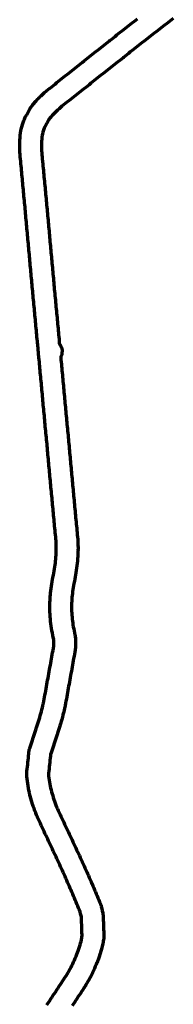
# Model space of a CAD drawing. Header units: metres. Extents: x 98902 to 136161, y 449037 to 499677.
# Tile 31 of 200: x 100664 to 101088, y 491495 to 494222. Entities that reach past the tile are written whole.
import ezdxf

# ---------------------------------------------------------------- set-up
doc = ezdxf.new("R2010")
doc.units = ezdxf.units.M
doc.layers.add('B-WE-OG-INFO_EIS VOORZORGSMAATREGEL-GV', color=7, linetype='Continuous', lineweight=70, true_color=0xfa194b)

msp = doc.modelspace()

# ---------------------------------------------------------------- linework, layer by layer
at = {"layer": 'B-WE-OG-INFO_EIS VOORZORGSMAATREGEL-GV', "flags": 128}
for points in [[(100739.2, 491493.9), (100742.5, 491499), (100745.8, 491504), (100745.8, 491504), (100749.1, 491509), (100752.4, 491514), (100755.8, 491519.1), (100759.1, 491524.1), (100762.4, 491529.1), (100765.7, 491534.2), (100765.7, 491534.2), (100769, 491539.2), (100772.3, 491544.2), (100775.6, 491549.2), (100778.9, 491554.3), (100782.2, 491559.3), (100785.5, 491564.3), (100788.8, 491569.3), (100788.8, 491569.3), (100792, 491574.2), (100794.7, 491578.5), (100797.3, 491583.1), (100800.3, 491588.3), (100800.3, 491588.3), (100803.2, 491593.3), (100805.8, 491598), (100808.2, 491602.7), (100810.6, 491607.5), (100812.8, 491612.5), (100815.1, 491617.5), (100817.3, 491622.8), (100817.3, 491622.8), (100817.3, 491622.9), (100819.6, 491628.3), (100819.6, 491628.3), (100821.8, 491633.5), (100823.7, 491638.3), (100825.4, 491643.3), (100827.2, 491648.5), (100828.9, 491653.9), (100828.9, 491653.9), (100830.6, 491659.5), (100832.1, 491664.5), (100833.3, 491669), (100834.3, 491674), (100835.4, 491679.7), (100835.4, 491679.8), (100835.4, 491679.9), (100835.9, 491682.2), (100836.2, 491684.7), (100836.1, 491687.8), (100835.9, 491693.8), (100835.7, 491699.9), (100835.7, 491699.9), (100835.4, 491705.9), (100835.4, 491705.9), (100835.4, 491705.9), (100835.2, 491711.9), (100835, 491717.9), (100834.9, 491719.2), (100834.7, 491725.3), (100834.5, 491731.3), (100834.3, 491737.3), (100834.3, 491737.3), (100834.3, 491737.3), (100833.6, 491740.3), (100832.2, 491746.1), (100831, 491750.9), (100830.8, 491751.5), (100829, 491755.8), (100829, 491755.8), (100826.7, 491761.4), (100826.7, 491761.4), (100824.4, 491766.8), (100822.1, 491772.3), (100822.1, 491772.4), (100822.1, 491772.4), (100819.7, 491778), (100819.7, 491778), (100819.7, 491778), (100817.4, 491783.6), (100817.4, 491783.6), (100815.1, 491789.1), (100812.8, 491794.6), (100812.8, 491794.7), (100810.5, 491800.2), (100810.5, 491800.2), (100808.2, 491805.6), (100806, 491810.8), (100803.6, 491816.2), (100803.6, 491816.2), (100801.2, 491821.7), (100798.8, 491827.2), (100796.3, 491832.7), (100793.9, 491838.1), (100791.5, 491843.6), (100789, 491849.1), (100786.6, 491854.6), (100784.2, 491860.1), (100781.8, 491865.5), (100779.4, 491870.6), (100776.9, 491876), (100774.4, 491881.4), (100771.8, 491886.9), (100769.3, 491892.3), (100769.3, 491892.3), (100766.8, 491897.8), (100764.2, 491903.2), (100764.2, 491903.2), (100761.7, 491908.7), (100759.1, 491914.1), (100756.6, 491919.6), (100754, 491925), (100751.5, 491930.5), (100751.5, 491930.5), (100748.9, 491935.9), (100746.4, 491941.3), (100746.4, 491941.3), (100743.8, 491946.8), (100741.3, 491952.2), (100738.8, 491957.7), (100736.2, 491963.1), (100733.7, 491968.6), (100733.7, 491968.6), (100731.1, 491974), (100728.6, 491979.5), (100728.6, 491979.5), (100726, 491984.9), (100723.5, 491990.4), (100720.9, 491995.8), (100718.4, 492001.3), (100718.4, 492001.3), (100718.3, 492001.4), (100715.8, 492006.8), (100715.8, 492007), (100715.6, 492007.2), (100713.2, 492012.7), (100713.1, 492013), (100713, 492013.2), (100710.6, 492018.7), (100710.6, 492018.9), (100710.4, 492019.2), (100708.2, 492024.7), (100708.1, 492025), (100708, 492025.2), (100705.8, 492030.8), (100705.8, 492031.1), (100705.7, 492031.3), (100703.6, 492037), (100703.6, 492037.2), (100703.4, 492037.5), (100701.4, 492043.1), (100701.4, 492043.4), (100701.3, 492043.6), (100699.4, 492049.3), (100699.4, 492049.6), (100699.3, 492049.8), (100697.5, 492055.6), (100697.5, 492055.8), (100697.3, 492056.1), (100695.7, 492061.8), (100695.6, 492062.1), (100695.5, 492062.3), (100694, 492068.1), (100693.9, 492068.4), (100693.8, 492068.6), (100692.3, 492074.5), (100692.3, 492074.7), (100692.2, 492075), (100690.9, 492080.8), (100690.8, 492081.1), (100690.7, 492081.3), (100689.5, 492087.2), (100689.5, 492087.5), (100689.4, 492087.7), (100688.2, 492093.6), (100688.2, 492093.9), (100688.1, 492094.1), (100687, 492100), (100687, 492100.3), (100686.9, 492100.5), (100686, 492106.5), (100686, 492106.7), (100685.9, 492107), (100685, 492112.9), (100685, 492113.2), (100685, 492113.4), (100684.2, 492119.4), (100684.2, 492119.6), (100684.1, 492119.9), (100683.5, 492125.8), (100683.6, 492127.4), (100683.3, 492129.2), (100683.3, 492132.2), (100683.6, 492133.7), (100683.4, 492135.2), (100684, 492141.2), (100684.6, 492147.1), (100685.2, 492153.1), (100685.9, 492159.1), (100686.5, 492165.1), (100687.1, 492171.1), (100687.7, 492177.1), (100688.3, 492183), (100688.9, 492189), (100689.5, 492195), (100690, 492196.6), (100690.1, 492198.6), (100690.7, 492201.5), (100691.3, 492202.8), (100691.5, 492204.3), (100693.3, 492210), (100695.2, 492215.7), (100695.2, 492215.7), (100695.2, 492215.7), (100697.1, 492221.4), (100697.1, 492221.4), (100697.1, 492221.4), (100699, 492227.1), (100699, 492227.1), (100700.8, 492232.8), (100702.7, 492238.5), (100702.7, 492238.5), (100702.7, 492238.5), (100704.6, 492244.3), (100704.6, 492244.3), (100704.6, 492244.3), (100706.5, 492250), (100708.4, 492255.7), (100710.2, 492261.4), (100712.1, 492267), (100712.1, 492267), (100713.9, 492272.7), (100715.7, 492278.3), (100717.5, 492283.7), (100719.1, 492289.1), (100719.1, 492289.1), (100720.7, 492294.8), (100722.3, 492300.3), (100723.8, 492305.8), (100725.2, 492311.2), (100726.6, 492316.7), (100727.8, 492322.2), (100729.1, 492327.7), (100729.3, 492328.8), (100730.4, 492334.4), (100731.5, 492339.9), (100732.6, 492345.7), (100732.6, 492345.7), (100733.6, 492351.6), (100734.7, 492357.5), (100735.7, 492363.4), (100736.8, 492369.3), (100736.8, 492369.3), (100736.8, 492369.3), (100737.9, 492375.2), (100737.9, 492375.2), (100738.9, 492381.1), (100738.9, 492381.1), (100740, 492387), (100741, 492392.9), (100741, 492392.9), (100742.1, 492398.8), (100742.1, 492398.8), (100743.2, 492404.7), (100744.2, 492410.6), (100745.3, 492416.5), (100746.3, 492422.4), (100747.4, 492428.3), (100748.5, 492434.2), (100748.5, 492434.2), (100749.5, 492440.1), (100749.5, 492440.1), (100749.5, 492440.1), (100750.6, 492446), (100750.6, 492446), (100751.7, 492451.9), (100751.7, 492451.9), (100752.7, 492457.8), (100753.8, 492463.6), (100753.8, 492463.6), (100754.8, 492469.5), (100755.9, 492475.4), (100757, 492481.3), (100757.9, 492486.7), (100758.4, 492489.7), (100758.4, 492490.3), (100758.4, 492490.3), (100758.4, 492490.3), (100758.2, 492496.3), (100758.2, 492496.3), (100758.1, 492501.8), (100758, 492504.8), (100757.9, 492505.3), (100756.6, 492511.2), (100756.6, 492511.2), (100756.6, 492511.3), (100755.3, 492517.1), (100755.3, 492517.3), (100755.2, 492517.5), (100754, 492523.4), (100754, 492523.6), (100754, 492523.9), (100752.9, 492529.8), (100752.9, 492530), (100752.8, 492530.3), (100751.8, 492536.2), (100751.8, 492536.4), (100751.7, 492536.7), (100750.8, 492542.6), (100750.8, 492542.9), (100750.8, 492543.1), (100750, 492549.1), (100750, 492549.3), (100749.9, 492549.6), (100749.2, 492555.5), (100749.3, 492555.8), (100749.2, 492556), (100748.6, 492562), (100748.6, 492562.3), (100748.6, 492562.5), (100748.1, 492568.5), (100748.1, 492568.8), (100748, 492569), (100747.7, 492575), (100747.7, 492575.2), (100747.6, 492575.5), (100747.4, 492581.5), (100747.4, 492581.7), (100747.4, 492582), (100747.2, 492588), (100747.2, 492588.2), (100747.2, 492588.5), (100747.1, 492594.5), (100747.2, 492594.7), (100747.1, 492595), (100747.2, 492601), (100747.2, 492601.3), (100747.2, 492601.5), (100747.3, 492607.5), (100747.4, 492607.8), (100747.3, 492608), (100747.6, 492614), (100747.6, 492614.3), (100747.6, 492614.5), (100747.9, 492620.5), (100748, 492620.8), (100748, 492621), (100748.4, 492627), (100748.5, 492627.3), (100748.5, 492627.5), (100749, 492633.5), (100749.1, 492633.7), (100749.1, 492634), (100749.7, 492639.9), (100749.8, 492640.2), (100749.8, 492640.4), (100750.5, 492646.4), (100750.6, 492646.6), (100750.6, 492646.9), (100751.4, 492652.8), (100751.5, 492653.1), (100751.5, 492653.3), (100752.5, 492659.3), (100752.5, 492659.4), (100752.5, 492659.6), (100753.6, 492665.5), (100753.6, 492665.6), (100753.6, 492665.7), (100754.7, 492671.6), (100755.7, 492677.5), (100756.8, 492683.4), (100757.8, 492689.2), (100758.9, 492695.1), (100758.9, 492695.1), (100759.9, 492700.9), (100760.8, 492706.4), (100761.7, 492711.9), (100762.4, 492717.3), (100763, 492722.7), (100763.6, 492728.2), (100764, 492733.7), (100764.4, 492739.1), (100764.6, 492744.6), (100764.8, 492750), (100764.9, 492755.5), (100764.9, 492761), (100764.7, 492766.5), (100764.5, 492772), (100764.5, 492773.1), (100764.2, 492778.7), (100763.7, 492784.2), (100763.2, 492790), (100763.2, 492790), (100762.7, 492795.8), (100762.1, 492801.8), (100762.1, 492801.8), (100762.1, 492801.8), (100761.5, 492807.7), (100761.5, 492807.7), (100761.5, 492807.7), (100761, 492813.7), (100760.4, 492819.7), (100760.4, 492819.7), (100759.8, 492825.7), (100759.3, 492831.6), (100758.7, 492837.6), (100758.1, 492843.6), (100757.6, 492849.5), (100757.6, 492849.5), (100757.6, 492849.5), (100757, 492855.5), (100757, 492855.5), (100756.5, 492861.5), (100755.9, 492867.5), (100755.3, 492873.4), (100755.3, 492873.4), (100754.8, 492879.4), (100754.8, 492879.4), (100754.8, 492879.4), (100754.2, 492885.4), (100753.6, 492891.3), (100753.6, 492891.3), (100753.6, 492891.3), (100753.1, 492897.3), (100752.5, 492903.3), (100751.9, 492909.3), (100751.9, 492909.3), (100751.9, 492909.3), (100751.4, 492915.2), (100751.4, 492915.2), (100750.8, 492921.2), (100750.2, 492927.2), (100749.7, 492933.2), (100749.7, 492933.2), (100749.1, 492939.1), (100748.5, 492945.1), (100748.5, 492945.1), (100748, 492951.1), (100748, 492951.1), (100748, 492951.2), (100747.4, 492957.1), (100747.4, 492957.2), (100747.4, 492957.2), (100746.9, 492963.2), (100746.3, 492969.1), (100745.8, 492975.1), (100745.8, 492975.1), (100745.8, 492975.1), (100745.3, 492981.1), (100745.3, 492981.1), (100744.7, 492987.1), (100744.7, 492987.1), (100744.7, 492987.1), (100744.2, 492993), (100743.6, 492999), (100743.1, 493005), (100742.6, 493011), (100742, 493016.9), (100741.5, 493022.9), (100741, 493028.9), (100740.4, 493034.9), (100740.5, 493035.3), (100740.4, 493035.6), (100739.8, 493041.6), (100739.3, 493047.6), (100738.7, 493053.4), (100738.7, 493053.4), (100738.2, 493059.3), (100737.6, 493065.2), (100737, 493071.1), (100737, 493071.1), (100736.4, 493077.1), (100735.8, 493083.1), (100735.2, 493089.1), (100735.2, 493089.1), (100735.2, 493089.1), (100734.6, 493095.1), (100734.6, 493095.2), (100734.6, 493095.3), (100734.1, 493101.2), (100733.5, 493107.2), (100733, 493113.2), (100732.4, 493119.2), (100732.4, 493119.2), (100731.9, 493125.1), (100731.9, 493125.1), (100731.9, 493125.1), (100731.3, 493131.1), (100730.8, 493137.1), (100730.8, 493137.1), (100730.8, 493137.1), (100730.2, 493143.1), (100729.7, 493149), (100729.1, 493155), (100729.1, 493155), (100728.6, 493161), (100728.6, 493161), (100728.6, 493161), (100728, 493166.9), (100728, 493166.9), (100727.5, 493172.9), (100726.9, 493178.9), (100726.4, 493184.9), (100725.8, 493190.8), (100725.2, 493196.8), (100724.7, 493202.8), (100724.1, 493208.8), (100724.1, 493208.8), (100723.6, 493214.7), (100723, 493220.7), (100723, 493220.7), (100723, 493220.7), (100722.5, 493226.7), (100721.9, 493232.7), (100721.4, 493238.6), (100720.8, 493244.6), (100720.8, 493244.6), (100720.3, 493250.6), (100720.3, 493250.6), (100720.3, 493250.6), (100719.7, 493256.6), (100719.2, 493262.5), (100719.2, 493262.5), (100719.2, 493262.5), (100718.6, 493268.5), (100718.1, 493274.5), (100717.5, 493280.5), (100717.5, 493280.5), (100717, 493286.4), (100717, 493286.4), (100716.7, 493289.4), (100716.7, 493289.4), (100716.2, 493295.3), (100716.2, 493295.3), (100716.2, 493295.3), (100715.6, 493301.3), (100715, 493307.3), (100714.5, 493313.3), (100713.9, 493319.2), (100714.1, 493320.6), (100713.7, 493321.9), (100713.7, 493322.4), (100713.6, 493322.9), (100713.6, 493323.4), (100713.5, 493323.9), (100713.5, 493324.2), (100713.4, 493324.4), (100713.3, 493325.8), (100713.3, 493325.8), (100713.3, 493325.8), (100712.7, 493331.8), (100712.2, 493337.8), (100711.6, 493343.7), (100711.1, 493349.7), (100710.5, 493355.7), (100709.9, 493361.7), (100709.4, 493367.7), (100708.8, 493373.6), (100708.3, 493379.6), (100707.7, 493385.6), (100707.1, 493391.6), (100706.6, 493397.6), (100706, 493403.6), (100705.4, 493409.5), (100704.9, 493415.5), (100704.3, 493421.5), (100704.3, 493421.5), (100704.3, 493421.5), (100703.8, 493427.5), (100703.2, 493433.5), (100702.6, 493439.4), (100702.6, 493439.4), (100702.6, 493439.4), (100702.6, 493439.4), (100702.6, 493439.5), (100702.7, 493439.8), (100702.6, 493440.2), (100702, 493446.2), (100701.4, 493452.1), (100700.9, 493458.1), (100700.9, 493458.1), (100700.9, 493458.1), (100700.3, 493464.1), (100700.3, 493464.1), (100700.3, 493464.1), (100699.8, 493470.1), (100699.8, 493470.1), (100699.8, 493470.2), (100699.2, 493476.1), (100698.7, 493482.1), (100698.7, 493482.1), (100698.7, 493482.1), (100698.1, 493488.1), (100697.6, 493494.1), (100697, 493500.1), (100696.5, 493506.1), (100695.9, 493512), (100695.9, 493512), (100695.4, 493518), (100695.4, 493518), (100695.4, 493518), (100694.9, 493524), (100694.3, 493530), (100693.8, 493536), (100693.2, 493541.9), (100692.7, 493547.9), (100692.1, 493553.9), (100692.1, 493553.9), (100691.6, 493559.9), (100691.6, 493559.9), (100691.6, 493559.9), (100691, 493565.9), (100690.5, 493571.9), (100689.9, 493577.8), (100689.4, 493583.8), (100688.9, 493589.8), (100688.9, 493589.8), (100688.3, 493595.8), (100688.3, 493595.8), (100688.3, 493595.8), (100687.8, 493601.8), (100687.8, 493601.8), (100687.8, 493601.8), (100687.2, 493607.7), (100686.7, 493613.7), (100686.1, 493619.7), (100686.1, 493619.7), (100685.6, 493625.7), (100685, 493631.7), (100684.5, 493637.7), (100683.9, 493643.6), (100683.4, 493649.6), (100682.8, 493655.6), (100682.3, 493661.6), (100681.8, 493667.6), (100681.2, 493673.5), (100680.7, 493679.5), (100680.1, 493685.5), (100679.6, 493691.5), (100679, 493697.5), (100678.5, 493703.5), (100677.9, 493709.4), (100677.4, 493715.4), (100677.4, 493715.4), (100676.8, 493721.3), (100676.8, 493721.3), (100676.3, 493727.3), (100675.7, 493733.3), (100675.2, 493739.2), (100674.6, 493745.2), (100674, 493751.2), (100674, 493751.2), (100674, 493751.2), (100673.5, 493757.2), (100672.9, 493763.2), (100672.3, 493769.2), (100671.8, 493775.1), (100671.2, 493781.1), (100670.6, 493787.1), (100670.1, 493793.1), (100669.5, 493799.1), (100669.5, 493799.1), (100669.5, 493799.1), (100668.9, 493805), (100668.9, 493805), (100668.4, 493811), (100667.8, 493817), (100667.2, 493823), (100667.2, 493823), (100667.1, 493824.3), (100666.6, 493830.3), (100666, 493836.3), (100665.4, 493842.3), (100665.4, 493842.4), (100665.4, 493842.6), (100664.9, 493848.6), (100664.9, 493848.9), (100664.9, 493849.2), (100664.5, 493855.2), (100664.5, 493855.5), (100664.4, 493855.8), (100664.2, 493861.8), (100664.2, 493862.1), (100664.2, 493862.4), (100664, 493868.4), (100664.1, 493868.7), (100664, 493869), (100664, 493875), (100664.1, 493875.3), (100664, 493875.6), (100664.1, 493881.6), (100664.2, 493881.9), (100664.1, 493882.2), (100664.3, 493888.2), (100664.4, 493888.5), (100664.4, 493888.8), (100664.7, 493894.8), (100664.8, 493895.1), (100664.7, 493895.4), (100665.2, 493901.4), (100665.3, 493901.7), (100665.3, 493902), (100665.8, 493908), (100665.9, 493908.2), (100665.9, 493908.3), (100666.2, 493911.3), (100666.9, 493913.4), (100667, 493915.6), (100668.5, 493921.4), (100668.8, 493922.1), (100668.9, 493922.9), (100670.7, 493928.6), (100670.7, 493928.7), (100672.5, 493934.4), (100674.4, 493940.1), (100675.3, 493943), (100676.3, 493945), (100676.8, 493946.9), (100679.4, 493952.3), (100679.9, 493953), (100680.2, 493953.8), (100683.1, 493959.1), (100686, 493964.3), (100688.9, 493969.6), (100691.8, 493974.9), (100693.2, 493977.5), (100694.6, 493979.1), (100695.6, 493981.1), (100699.2, 493985.8), (100700, 493986.6), (100700.4, 493987.4), (100704.4, 493991.9), (100704.6, 493992.1), (100704.8, 493992.4), (100708.8, 493996.9), (100709, 493997), (100709.2, 493997.3), (100713.3, 494001.7), (100713.6, 494001.9), (100713.7, 494002.1), (100717.9, 494006.4), (100718.2, 494006.6), (100718.3, 494006.8), (100722.6, 494011.1), (100722.9, 494011.2), (100723.1, 494011.5), (100727.4, 494015.6), (100727.7, 494015.8), (100727.9, 494016), (100732.3, 494020.1), (100732.6, 494020.2), (100732.8, 494020.4), (100737.3, 494024.4), (100737.6, 494024.5), (100737.7, 494024.8), (100742.3, 494028.6), (100742.6, 494028.8), (100742.8, 494029), (100747.4, 494032.8), (100747.5, 494032.8), (100747.6, 494032.9), (100752.3, 494036.6), (100757, 494040.4), (100757, 494040.4), (100761.7, 494044.1), (100766.4, 494047.9), (100771, 494051.6), (100775.7, 494055.4), (100775.7, 494055.4), (100780.4, 494059.1), (100785.1, 494062.9), (100789.8, 494066.6), (100794.5, 494070.4), (100794.5, 494070.4), (100799.2, 494074.1), (100799.2, 494074.1), (100803.9, 494077.9), (100808.6, 494081.6), (100808.6, 494081.6), (100813.3, 494085.4), (100818, 494089.1), (100822.7, 494092.9), (100822.7, 494092.9), (100827.4, 494096.6), (100827.4, 494096.6), (100827.4, 494096.7), (100832.1, 494100.4), (100832.1, 494100.4), (100832.1, 494100.4), (100836.8, 494104.1), (100841.5, 494107.9), (100846.2, 494111.6), (100846.2, 494111.6), (100846.2, 494111.6), (100850.9, 494115.4), (100855.6, 494119.1), (100860.4, 494122.8), (100860.4, 494122.8), (100865.1, 494126.6), (100865.1, 494126.6), (100869.8, 494130.3), (100874.5, 494134.1), (100879.2, 494137.8), (100879.2, 494137.8), (100883.9, 494141.5), (100888.6, 494145.3), (100893.3, 494149), (100893.3, 494149), (100898, 494152.8), (100902.7, 494156.5), (100907.4, 494160.3), (100907.4, 494160.3), (100912.1, 494164), (100912.1, 494164), (100912.1, 494164), (100913.2, 494164.9), (100913.2, 494164.9), (100913.2, 494164.9), (100918, 494168.7), (100918, 494168.7), (100922.7, 494172.4), (100927.4, 494176.1), (100932.2, 494179.9), (100932.2, 494179.9), (100936.9, 494183.6), (100941.6, 494187.3), (100946.4, 494191.1), (100946.4, 494191.1), (100951.1, 494194.8), (100951.1, 494194.8), (100955.8, 494198.5), (100955.8, 494198.5), (100960.5, 494202.3), (100960.6, 494202.3), (100965.3, 494206), (100970, 494209.8), (100970, 494209.8), (100974.7, 494213.5), (100974.8, 494213.5), (100974.8, 494213.6), (100979.6, 494217.3), (100979.6, 494217.3), (100979.7, 494217.4), (100984.4, 494221.1), (100984.4, 494221.1), (100989.2, 494224.8)], [(101087.9, 494225.5), (101083.2, 494221.8), (101078.4, 494218.1), (101073.6, 494214.4), (101073.6, 494214.4), (101068.9, 494210.7), (101064.1, 494207), (101059.3, 494203.3), (101054.6, 494199.6), (101054.6, 494199.6), (101049.8, 494195.9), (101045.1, 494192.2), (101040.3, 494188.5), (101040.3, 494188.5), (101035.5, 494184.8), (101030.8, 494181.1), (101026, 494177.4), (101021.3, 494173.7), (101021.2, 494173.7), (101016.5, 494170), (101016.5, 494170), (101011.9, 494166.4), (101011.9, 494166.4), (101007.2, 494162.7), (101002.5, 494158.9), (101002.5, 494158.9), (100997.7, 494155.2), (100993, 494151.5), (100988.3, 494147.7), (100988.3, 494147.7), (100983.5, 494144), (100983.5, 494144), (100978.8, 494140.3), (100978.8, 494140.3), (100974.1, 494136.5), (100974.1, 494136.5), (100969.3, 494132.8), (100964.6, 494129), (100964.6, 494129), (100959.9, 494125.3), (100959.9, 494125.3), (100955.2, 494121.6), (100955.1, 494121.6), (100950.4, 494117.8), (100950.4, 494117.8), (100949.4, 494117), (100949.4, 494117), (100944.7, 494113.3), (100944.7, 494113.3), (100940, 494109.6), (100940, 494109.6), (100935.3, 494105.8), (100930.6, 494102.1), (100925.9, 494098.3), (100925.9, 494098.3), (100921.2, 494094.6), (100916.5, 494090.9), (100911.8, 494087.1), (100911.8, 494087.1), (100907.1, 494083.4), (100902.4, 494079.6), (100897.7, 494075.9), (100897.7, 494075.9), (100893, 494072.2), (100888.3, 494068.4), (100888.3, 494068.4), (100883.6, 494064.7), (100878.9, 494060.9), (100878.9, 494060.9), (100874.2, 494057.2), (100869.5, 494053.4), (100869.5, 494053.4), (100864.8, 494049.7), (100864.8, 494049.7), (100860.1, 494046), (100860.1, 494046), (100860.1, 494046), (100855.4, 494042.2), (100855.4, 494042.2), (100850.7, 494038.5), (100846.1, 494034.7), (100846.1, 494034.7), (100841.4, 494031), (100836.7, 494027.2), (100832, 494023.5), (100827.3, 494019.7), (100822.6, 494016), (100817.9, 494012.2), (100813.2, 494008.5), (100813.2, 494008.5), (100808.5, 494004.7), (100803.8, 494001), (100799.1, 493997.2), (100794.4, 493993.5), (100794.4, 493993.5), (100789.7, 493989.7), (100785.1, 493986.1), (100785.1, 493986.1), (100780.6, 493982.5), (100776.5, 493979), (100772.4, 493975.4), (100768.4, 493971.8), (100764.5, 493968.1), (100760.6, 493964.3), (100756.8, 493960.4), (100753.2, 493956.5), (100749.6, 493952.5), (100746.5, 493948.9), (100744.8, 493946.6), (100744.3, 493945.9), (100744.3, 493945.9), (100741.4, 493940.6), (100738.5, 493935.3), (100735.6, 493930.1), (100733.1, 493925.6), (100731.8, 493922.9), (100731.6, 493922), (100729.8, 493916.3), (100727.9, 493910.5), (100726.4, 493905.6), (100725.6, 493902.7), (100725.5, 493902), (100725, 493896.5), (100724.6, 493891.1), (100724.3, 493885.7), (100724.1, 493880.3), (100724, 493874.9), (100724, 493869.5), (100724.1, 493864.1), (100724.4, 493858.7), (100724.7, 493853.3), (100725.2, 493847.8), (100725.7, 493841.9), (100726.3, 493836), (100726.9, 493830), (100727, 493828.6), (100727, 493828.6), (100727, 493828.6), (100727.5, 493822.6), (100728.1, 493816.7), (100728.7, 493810.7), (100729.2, 493804.7), (100729.2, 493804.7), (100729.8, 493798.7), (100730.4, 493792.7), (100730.9, 493786.8), (100731.5, 493780.8), (100732.1, 493774.8), (100732.6, 493768.8), (100733.2, 493762.8), (100733.8, 493756.9), (100734.3, 493750.9), (100734.9, 493744.9), (100735.5, 493738.9), (100736, 493732.9), (100736.6, 493727), (100736.6, 493726.9), (100736.6, 493726.9), (100737.1, 493720.9), (100737.1, 493720.9), (100737.1, 493720.9), (100737.7, 493714.9), (100738.2, 493708.9), (100738.8, 493702.9), (100739.3, 493696.9), (100739.9, 493691), (100740.4, 493685), (100741, 493679), (100741.5, 493673), (100741.5, 493673), (100742.1, 493667), (100742.1, 493667), (100742.1, 493667), (100742.6, 493661.1), (100743.1, 493655.1), (100743.7, 493649.1), (100744.2, 493643.1), (100744.8, 493637.1), (100744.8, 493637.1), (100745.3, 493631.1), (100745.3, 493631.1), (100745.3, 493631.1), (100745.9, 493625.2), (100746.4, 493619.2), (100747, 493613.2), (100747.5, 493607.2), (100748.1, 493601.2), (100748.1, 493601.2), (100748.6, 493595.3), (100748.6, 493595.3), (100748.6, 493595.3), (100749.1, 493589.3), (100749.7, 493583.3), (100750.2, 493577.3), (100750.2, 493577.3), (100750.2, 493577.3), (100750.8, 493571.3), (100751.3, 493565.3), (100751.3, 493565.3), (100751.9, 493559.4), (100752.4, 493553.4), (100753, 493547.4), (100753.5, 493541.4), (100754.1, 493535.4), (100754.6, 493529.5), (100755.2, 493523.5), (100755.7, 493517.5), (100756.2, 493511.5), (100756.8, 493505.5), (100757.3, 493499.5), (100757.9, 493493.6), (100758.4, 493487.6), (100759, 493481.6), (100759.5, 493475.6), (100759.5, 493475.6), (100760.1, 493469.7), (100760.1, 493469.7), (100760.6, 493463.7), (100760.6, 493463.7), (100761.2, 493457.7), (100761.7, 493451.8), (100762.3, 493445.8), (100762.3, 493445.8), (100762.3, 493445.8), (100762.3, 493445.8), (100762.3, 493445.8), (100762.3, 493445.4), (100762.4, 493445), (100762.9, 493439.1), (100763.5, 493433.1), (100764.1, 493427.1), (100764.6, 493421.1), (100765.2, 493415.1), (100765.7, 493409.2), (100765.7, 493409.2), (100765.7, 493409.2), (100766.3, 493403.2), (100766.9, 493397.2), (100767.4, 493391.2), (100768, 493385.2), (100768.6, 493379.3), (100769.1, 493373.3), (100769.7, 493367.3), (100770.2, 493361.3), (100770.8, 493355.3), (100770.8, 493355.3), (100770.8, 493355.3), (100771.4, 493349.3), (100771.9, 493343.4), (100772.5, 493337.4), (100773, 493331.4), (100773, 493331.4), (100773.2, 493330.1), (100773.1, 493329.8), (100773.2, 493329.5), (100773.2, 493329), (100773.3, 493328.5), (100773.1, 493326.6), (100773.7, 493324.8), (100773.7, 493324.3), (100774.9, 493323.2), (100776.9, 493319.1), (100777.5, 493318.3), (100777.9, 493317), (100779.4, 493314), (100779.9, 493310.3), (100780.9, 493307.1), (100781, 493306), (100780.8, 493303.9), (100781, 493302.4), (100780.4, 493300), (100779.8, 493294.3), (100777, 493289.1), (100777.3, 493286), (100777.3, 493286), (100777.3, 493286), (100777.8, 493280), (100778.4, 493274), (100778.9, 493268), (100779.5, 493262.1), (100780, 493256.1), (100780, 493256.1), (100780.6, 493250.1), (100780.6, 493250.1), (100780.6, 493250.1), (100781.1, 493244.1), (100781.7, 493238.2), (100782.2, 493232.2), (100782.8, 493226.2), (100783.3, 493220.2), (100783.9, 493214.3), (100783.9, 493214.3), (100783.9, 493214.3), (100784.4, 493208.3), (100784.4, 493208.3), (100785, 493202.3), (100785.5, 493196.3), (100786.1, 493190.4), (100786.6, 493184.4), (100787.2, 493178.4), (100787.7, 493172.5), (100787.7, 493172.5), (100787.7, 493172.5), (100788.3, 493166.5), (100788.3, 493166.5), (100788.8, 493160.5), (100788.9, 493160.5), (100789.4, 493154.5), (100789.9, 493148.6), (100790.5, 493142.6), (100791.1, 493136.6), (100791.1, 493136.6), (100791.1, 493136.6), (100791.6, 493130.6), (100791.6, 493130.6), (100792.2, 493124.7), (100792.2, 493124.7), (100792.2, 493124.7), (100792.7, 493118.7), (100793.3, 493112.7), (100793.8, 493106.7), (100794.4, 493100.8), (100794.9, 493095), (100794.9, 493095), (100795.5, 493089.1), (100796.1, 493083.1), (100796.7, 493077.1), (100796.7, 493077.1), (100797.3, 493071.1), (100797.9, 493065.2), (100797.9, 493065.1), (100797.9, 493065), (100798.5, 493059), (100798.5, 493059), (100798.5, 493058.9), (100799, 493052.9), (100799.6, 493047), (100800.1, 493041), (100800.1, 493040.6), (100800.2, 493040.2), (100800.7, 493034.3), (100801.3, 493028.3), (100801.8, 493022.3), (100802.3, 493016.3), (100802.9, 493010.4), (100803.4, 493004.4), (100803.9, 492998.4), (100804.5, 492992.4), (100804.5, 492992.4), (100805, 492986.5), (100805, 492986.5), (100805, 492986.5), (100805.6, 492980.5), (100806.1, 492974.5), (100806.6, 492968.5), (100807.2, 492962.6), (100807.7, 492956.6), (100807.7, 492956.6), (100808.3, 492950.8), (100808.8, 492944.8), (100808.8, 492944.8), (100809.4, 492938.8), (100809.4, 492938.8), (100809.4, 492938.8), (100810, 492932.8), (100810.5, 492926.9), (100811.1, 492920.9), (100811.1, 492920.9), (100811.1, 492920.9), (100811.7, 492914.9), (100811.7, 492914.9), (100812.2, 492908.9), (100812.8, 492903), (100812.8, 492903), (100812.8, 492903), (100813.4, 492897), (100813.4, 492897), (100813.9, 492891), (100814.5, 492885.1), (100814.5, 492885.1), (100815.1, 492879.1), (100815.6, 492873.1), (100815.6, 492873.1), (100816.2, 492867.1), (100816.8, 492861.2), (100816.8, 492861.2), (100817.3, 492855.2), (100817.3, 492855.2), (100817.9, 492849.2), (100818.4, 492843.2), (100818.4, 492843.2), (100819, 492837.3), (100819.6, 492831.3), (100820.1, 492825.3), (100820.1, 492825.3), (100820.1, 492825.3), (100820.7, 492819.4), (100821.3, 492813.4), (100821.3, 492813.4), (100821.8, 492807.4), (100822.4, 492801.4), (100822.4, 492801.4), (100822.4, 492801.4), (100823, 492795.5), (100823, 492795.4), (100823, 492795.3), (100823.5, 492789.3), (100823.5, 492789.1), (100823.6, 492788.9), (100824, 492783), (100824, 492782.7), (100824, 492782.4), (100824.4, 492776.5), (100824.4, 492776.3), (100824.4, 492776.2), (100824.5, 492774.9), (100824.4, 492774.7), (100824.5, 492774.5), (100824.7, 492768.5), (100824.7, 492768.2), (100824.7, 492768), (100824.9, 492762), (100824.8, 492761.7), (100824.9, 492761.5), (100824.9, 492755.5), (100824.8, 492755.2), (100824.9, 492755), (100824.8, 492749), (100824.7, 492748.7), (100824.8, 492748.4), (100824.6, 492742.5), (100824.5, 492742.2), (100824.6, 492741.9), (100824.3, 492736), (100824.2, 492735.7), (100824.3, 492735.4), (100823.9, 492729.5), (100823.8, 492729.2), (100823.8, 492729), (100823.3, 492723), (100823.3, 492722.7), (100823.3, 492722.5), (100822.7, 492716.5), (100822.6, 492716.3), (100822.6, 492716), (100822, 492710), (100821.9, 492709.8), (100821.9, 492709.5), (100821.1, 492703.6), (100821, 492703.3), (100821, 492703.1), (100820.1, 492697.2), (100820, 492696.9), (100820, 492696.7), (100819, 492690.8), (100819, 492690.6), (100819, 492690.5), (100817.9, 492684.6), (100817.9, 492684.6), (100817.9, 492684.6), (100816.9, 492678.7), (100815.8, 492672.8), (100814.8, 492666.9), (100813.7, 492661), (100812.7, 492655.1), (100812.7, 492655.1), (100811.7, 492649.5), (100810.8, 492644), (100810, 492638.6), (100809.3, 492633.2), (100808.7, 492627.7), (100808.2, 492622.3), (100807.8, 492616.8), (100807.5, 492611.3), (100807.3, 492605.8), (100807.2, 492600.3), (100807.1, 492594.9), (100807.2, 492589.4), (100807.3, 492583.9), (100807.6, 492578.4), (100807.9, 492573), (100808.4, 492567.5), (100808.9, 492562.1), (100809.5, 492556.6), (100810.2, 492551.2), (100811, 492545.8), (100811.9, 492540.4), (100812.9, 492535), (100814, 492529.5), (100815.2, 492524), (100815.2, 492524), (100816.5, 492518.1), (100817.1, 492515.2), (100817.2, 492512.5), (100817.8, 492510.4), (100818.1, 492504.4), (100818, 492503.9), (100818.1, 492503.4), (100818.2, 492497.4), (100818.3, 492491.4), (100818.3, 492491.4), (100818.4, 492488.4), (100818, 492486), (100818.1, 492483.6), (100817.2, 492477.7), (100817.1, 492477.1), (100817.1, 492476.6), (100816, 492470.7), (100816, 492470.7), (100815, 492464.8), (100813.9, 492458.9), (100812.8, 492453), (100811.8, 492447.1), (100810.7, 492441.2), (100809.6, 492435.3), (100808.6, 492429.4), (100808.6, 492429.4), (100807.5, 492423.5), (100807.5, 492423.5), (100806.5, 492417.6), (100806.5, 492417.6), (100805.4, 492411.7), (100805.4, 492411.7), (100805.4, 492411.7), (100804.3, 492405.8), (100803.3, 492399.9), (100803.3, 492399.9), (100802.2, 492394), (100801.2, 492388.1), (100801.2, 492388.1), (100800.1, 492382.2), (100799, 492376.3), (100798, 492370.5), (100798, 492370.4), (100796.9, 492364.5), (100795.8, 492358.7), (100795.8, 492358.7), (100794.8, 492352.8), (100794.8, 492352.8), (100794.8, 492352.8), (100793.7, 492346.9), (100792.7, 492341), (100792.7, 492341), (100791.6, 492335.1), (100791.6, 492335), (100791.6, 492335), (100790.5, 492329.1), (100790.5, 492329), (100790.5, 492328.8), (100789.3, 492322.9), (100789.3, 492322.8), (100789.3, 492322.6), (100788.1, 492316.7), (100788, 492316.6), (100788, 492316.5), (100787.7, 492315.2), (100787.7, 492315.1), (100787.7, 492314.9), (100786.4, 492309.1), (100786.3, 492308.9), (100786.3, 492308.7), (100784.9, 492302.8), (100784.9, 492302.7), (100784.9, 492302.5), (100783.4, 492296.6), (100783.3, 492296.5), (100783.3, 492296.3), (100781.8, 492290.5), (100781.7, 492290.3), (100781.7, 492290.1), (100780.1, 492284.3), (100780, 492284.1), (100780, 492284), (100778.4, 492278.2), (100778.3, 492278.1), (100778.3, 492278), (100776.6, 492272.2), (100776.6, 492272.2), (100776.6, 492272.2), (100774.9, 492266.4), (100774.8, 492266.1), (100774.7, 492265.8), (100772.9, 492260.1), (100772.9, 492260), (100772.8, 492259.9), (100771, 492254.2), (100769.1, 492248.5), (100769.1, 492248.5), (100769.1, 492248.5), (100767.3, 492242.8), (100767.2, 492242.7), (100767.2, 492242.6), (100765.4, 492236.9), (100763.5, 492231.2), (100761.6, 492225.5), (100761.6, 492225.5), (100759.7, 492219.8), (100759.7, 492219.8), (100757.9, 492214.2), (100757.9, 492214.1), (100757.9, 492214.1), (100756, 492208.4), (100756, 492208.4), (100756, 492208.3), (100754.1, 492202.6), (100754.1, 492202.6), (100752.2, 492197), (100752.2, 492197), (100750.4, 492191.3), (100749, 492187), (100748.6, 492183), (100748, 492177), (100747.4, 492171), (100746.8, 492165), (100746.2, 492159.1), (100745.5, 492153.1), (100744.9, 492147.1), (100744.3, 492141.1), (100743.7, 492135.1), (100743.3, 492130.7), (100743.7, 492126.8), (100744.4, 492121.3), (100745.2, 492115.9), (100746.1, 492110.4), (100747.1, 492105), (100748.2, 492099.6), (100749.3, 492094.3), (100750.6, 492088.9), (100751.9, 492083.6), (100753.4, 492078.3), (100754.9, 492073), (100756.5, 492067.7), (100758.2, 492062.5), (100760, 492057.3), (100761.9, 492052.2), (100763.9, 492047), (100765.9, 492042), (100768.1, 492036.9), (100770.4, 492031.8), (100772.8, 492026.6), (100775.3, 492021.2), (100777.8, 492015.8), (100777.8, 492015.8), (100780.4, 492010.3), (100780.4, 492010.3), (100782.9, 492004.9), (100785.5, 491999.4), (100785.5, 491999.4), (100788, 491994), (100790.6, 491988.5), (100790.6, 491988.5), (100793.1, 491983.1), (100795.7, 491977.6), (100798.2, 491972.2), (100800.7, 491966.8), (100800.7, 491966.7), (100803.3, 491961.3), (100803.3, 491961.3), (100805.8, 491955.9), (100808.4, 491950.4), (100808.4, 491950.4), (100810.9, 491945), (100813.5, 491939.5), (100816, 491934.1), (100816, 491934.1), (100818.6, 491928.6), (100818.6, 491928.6), (100821.1, 491923.2), (100821.1, 491923.2), (100823.7, 491917.7), (100823.7, 491917.7), (100826.2, 491912.3), (100826.2, 491912.3), (100828.7, 491906.8), (100831.3, 491901.4), (100833.8, 491895.9), (100833.9, 491895.8), (100834, 491895.7), (100836.4, 491890.2), (100836.5, 491890.1), (100836.6, 491889.9), (100839, 491884.4), (100841.5, 491878.9), (100843.9, 491873.4), (100846.3, 491867.9), (100848.8, 491862.4), (100851.2, 491856.9), (100853.6, 491851.4), (100856.1, 491845.9), (100858.5, 491840.4), (100860.9, 491834.9), (100860.9, 491834.8), (100861, 491834.7), (100863.4, 491829.2), (100863.4, 491829), (100863.6, 491828.8), (100865.9, 491823.3), (100865.9, 491823.3), (100868.2, 491817.7), (100868.2, 491817.7), (100870.5, 491812.2), (100870.5, 491812.2), (100872.8, 491806.6), (100875.1, 491801.1), (100877.4, 491795.7), (100877.4, 491795.7), (100879.7, 491790.1), (100879.7, 491790.1), (100879.8, 491790), (100882.1, 491784.5), (100882.1, 491784.5), (100882.1, 491784.4), (100884.4, 491778.9), (100884.4, 491778.9), (100886.7, 491773.3), (100887, 491772), (100887.6, 491770.9), (100888.5, 491768), (100888.7, 491766.9), (100889.1, 491765.9), (100890.5, 491760.1), (100891.9, 491754.2), (100893.3, 491748.4), (100893.5, 491745.1), (100894.1, 491742.6), (100894.2, 491739.6), (100894.2, 491739.6), (100894.2, 491739.5), (100894.5, 491733.5), (100894.7, 491727.5), (100894.9, 491721.5), (100895, 491720.1), (100895.2, 491714.1), (100895.4, 491708.1), (100895.4, 491708.1), (100895.6, 491702.1), (100895.6, 491702.1), (100895.6, 491702.1), (100895.9, 491696.1), (100896.1, 491690.1), (100896.3, 491684.1), (100895.9, 491681.3), (100896, 491678.4), (100895.1, 491672.5), (100894.8, 491671.9), (100894.8, 491671.2), (100894.3, 491668.2), (100894.3, 491668.2), (100893.2, 491662.5), (100893.1, 491662.4), (100893.1, 491662.2), (100891.9, 491656.3), (100891.6, 491655.6), (100891.6, 491654.8), (100890.1, 491649), (100889.8, 491648.5), (100889.8, 491647.8), (100888, 491642.1), (100888, 491641.9), (100887.9, 491641.8), (100886.2, 491636), (100886.1, 491636), (100886.1, 491636), (100884.4, 491630.3), (100884.2, 491630), (100884.1, 491629.6), (100882.2, 491623.9), (100882.1, 491623.8), (100882.1, 491623.6), (100880.1, 491617.9), (100879.8, 491617.4), (100879.7, 491616.9), (100877.6, 491611.3), (100877.4, 491611), (100877.3, 491610.6), (100874.9, 491605), (100874.9, 491605), (100874.9, 491605), (100872.5, 491599.4), (100872.5, 491599.4), (100870.3, 491594), (100870.1, 491593.7), (100870, 491593.4), (100867.6, 491587.9), (100867.5, 491587.8), (100867.5, 491587.7), (100865, 491582.2), (100864.7, 491581.8), (100864.6, 491581.3), (100861.9, 491576), (100861.8, 491575.8), (100861.7, 491575.6), (100859, 491570.2), (100858.7, 491569.8), (100858.5, 491569.4), (100855.6, 491564.1), (100855.5, 491563.9), (100855.4, 491563.7), (100852.4, 491558.5), (100852.4, 491558.5), (100849.4, 491553.3), (100846.4, 491548.1), (100846, 491547.6), (100845.7, 491546.9), (100842.5, 491541.8), (100842.3, 491541.6), (100842.2, 491541.4), (100838.9, 491536.4), (100835.6, 491531.4), (100832.3, 491526.3), (100832.3, 491526.3), (100829, 491521.3), (100825.7, 491516.3), (100822.4, 491511.2), (100819.1, 491506.2), (100815.8, 491501.2), (100812.5, 491496.2), (100809.2, 491491.1)]]:
    msp.add_lwpolyline(points, dxfattribs=at)

doc.saveas('drawing.dxf')
